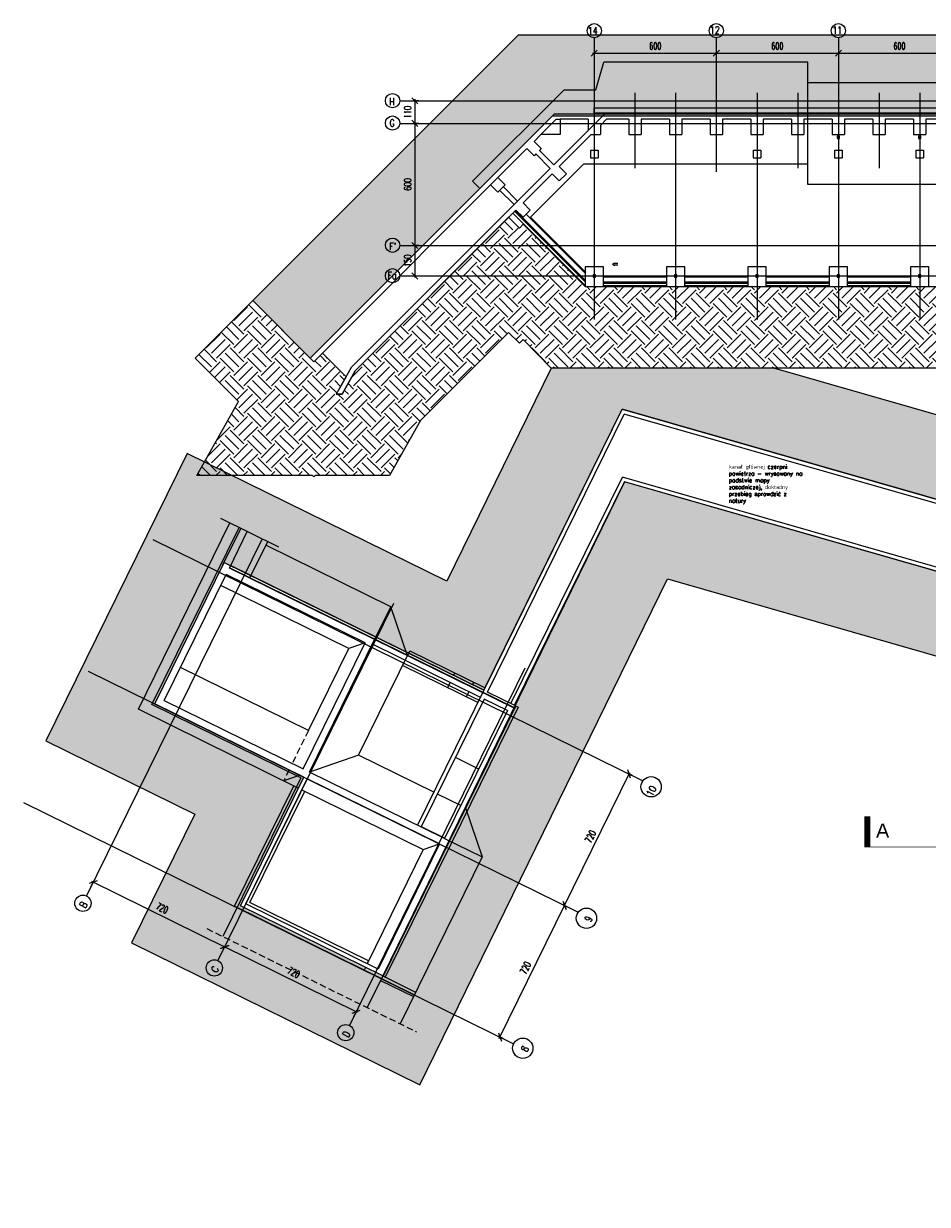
# Model space of a CAD drawing. Header units: centimetres. Extents: x -156440 to 298236, y -263599 to 81430.
# Tile 10 of 170: x 74674 to 119099, y -150340 to -92333. Entities that reach past the tile are written whole.
import ezdxf
from ezdxf.enums import TextEntityAlignment as Align

# ---------------------------------------------------------------- set-up
doc = ezdxf.new("R2010")
doc.units = ezdxf.units.CM
doc.header["$LTSCALE"] = 50
doc.header["$PDMODE"] = 35
doc.header["$PDSIZE"] = 0.1
for name, pattern in [('Kondygnacja -2$0$HIDDEN', [9.525, 6.35, -3.175]), ('Legenda rzuty$0$PHANTOM2', [31.75, 15.875, -3.175, 3.175, -3.175, 3.175, -3.175]), ('Linie przekrojowe$0$DASHDOT', [25.4, 12.7, -6.35, 0, -6.35]), ('Osie rzutów$0$DASHDOT2', [12.7, 6.35, -3.175, 0, -3.175])]:
    doc.linetypes.add(name, pattern=pattern)
doc.layers.get('0').update_dxf_attribs({"color": 8})
doc.layers.get('DEFPOINTS').update_dxf_attribs({"color": 8})
for name, color, linetype in [('bgde_centrale wentylacyjne', 3, 'Continuous'), ('Kondygnacja -2$0$ARCH_FUNDAMENTY_IST', 8, 'Continuous'), ('Kondygnacja -2$0$ARCH_GRUNT', 8, 'Continuous'), ('Kondygnacja -2$0$ARCH_INFO_OPISY_IST', 8, 'Continuous'), ('Kondygnacja -2$0$ARCH_MUROWANE_IST', 9, 'Continuous'), ('Kondygnacja -2$0$ARCH_NIEWIDOK_IST', 8, 'Kondygnacja -2$0$HIDDEN'), ('Kondygnacja -2$0$ARCH_STAL_IST', 8, 'Continuous'), ('Kondygnacja -2$0$ARCH_WIDOK_IST', 8, 'Continuous'), ('Kondygnacja -2$0$ARCH_ŻELBET_IST', 9, 'Continuous'), ('Legenda rzuty$0$ARCH_ODWODNIENIE', 8, 'Legenda rzuty$0$PHANTOM2'), ('Osie rzutów$0$ARCH_INFO_OSIE_IST', 8, 'Osie rzutów$0$DASHDOT2'), ('Osie rzutów$0$ARCH_INFO_OSIE_OPISY_IST', 8, 'Continuous')]:
    doc.layers.add(name, color=color, linetype=linetype)
for name, color, linetype, lineweight in [('Kondygnacja -2$0$RYSUNKOWE_NIEDRUK', 8, 'Continuous', 9), ('Linie przekrojowe$0$ARCH_LINIE PRZEKROJOWE', 8, 'Continuous', 25), ('Osie rzutów$0$ARCH_INFO_WYMIARY', 8, 'Continuous', 9)]:
    doc.layers.add(name, color=color, linetype=linetype, lineweight=lineweight)
doc.styles.add('Kondygnacja -2$0$ROMANS-50-CM', font='romans.shx', dxfattribs={"width": 0.8, "height": 10})
doc.styles.add('Legenda rzuty$0$wymiary_cuprum', font='Romans.shx', dxfattribs={"width": 0.6})
doc.styles.add('Linie przekrojowe$0$Arial', font='ARIAL.TTF')
doc.styles.add('Osie rzutów$0$ROMANS-250-CM', font='romans.shx', dxfattribs={"width": 0.8, "height": 50})
doc.styles.add('Osie rzutów$0$wymiary_cuprum', font='Romans.shx', dxfattribs={"width": 0.6})
doc.dimstyles.new('Osie rzutów$0$ARCH_ CT', dxfattribs={"dimtxt": 20, "dimasz": 20, "dimexe": 12, "dimexo": 20, "dimgap": 5, "dimtad": 1, "dimdec": 1, "dimrnd": 0.5, "dimzin": 9, "dimdsep": 46, "dimtxsty": 'Osie rzutów$0$wymiary_cuprum', "dimblk": 'Osie rzutów$0$_Oblique', "dimcen": 8, "dimdle": 12, "dimclrd": 256, "dimclre": 256, "dimclrt": 55, "dimadec": 1, "dimazin": 0, "dimtfac": 1, "dimtdec": 1, "dimtmove": 1, "dimatfit": 2, "dimldrblk": 'Osie rzutów$0$_Dot', "dimfxl": 0, "dimtolj": 1, "dimtzin": 0, "dimlwd": -1, "dimlwe": -1, "dimarcsym": 0})
pattern_1 = [(45, (77424.2, -219231.8), (-1e-09, 1347.039), [952.501, -952.501]), (45, (77171.7, -218979.2), (-1e-09, 1347.039), [952.501, -952.501]), (45, (76919.1, -218726.6), (-1e-09, 1347.039), [952.501, -952.501]), (135, (76919.1, -218558.25), (-1347.039, -1e-09), [952.501, -952.501]), (135, (77171.7, -218305.7), (-1347.039, -1e-09), [952.501, -952.501]), (135, (77424.2, -218053.1), (-1347.039, -1e-09), [952.501, -952.501])]

# ---------------------------------------------------------------- blocks, each defined once
blk = doc.blocks.new('Osie rzutów$0$_Oblique')
at = {"color": 0, "linetype": 'ByBlock', "lineweight": -2}
blk.add_line((-0.5, -0.5), (0.5, 0.5), dxfattribs=at)
blk = doc.blocks.new('*D100')
at = {"layer": 'DEFPOINTS', "color": 0}
for p in [(1682.4, 12200), (1648.5, 11600), (1682.4, 11600)]:
    blk.add_point(p, dxfattribs=at)
at = {"layer": 'Osie rzutów$0$ARCH_INFO_WYMIARY'}
for p, q in [((1667.4, 12200), (1640.5, 12200)), ((1648.5, 12208), (1648.5, 11592)), ((1667.4, 11600), (1640.5, 11600))]:
    blk.add_line(p, q, dxfattribs=at)
at = {"layer": 'Osie rzutów$0$ARCH_INFO_WYMIARY', "xscale": 30, "yscale": 30, "zscale": 30}
for p, rotation in [((1648.5, 12200), 90), ((1648.5, 11600), 270)]:
    blk.add_blockref('Osie rzutów$0$_Oblique', p, dxfattribs=dict(at, rotation=rotation))
at = {"layer": 'Osie rzutów$0$ARCH_INFO_WYMIARY', "color": 55, "insert": (1613, 11900), "char_height": 35, "attachment_point": 5, "rotation": 90, "style": 'Osie rzutów$0$wymiary_cuprum'}
blk.add_mtext('\\A1;600', dxfattribs=at)
blk = doc.blocks.new('Osie rzutów$0$_Dot')
at = {"color": 0, "linetype": 'ByBlock', "lineweight": -2}
blk.add_line((-0.5, 0), (-1, 0), dxfattribs=at)
at = {"color": 0, "linetype": 'ByBlock', "const_width": 0.5}
blk.add_lwpolyline([(-0.25, 0, 1), (0.25, 0, 1)], format="xyb", close=True, dxfattribs=at)
blk = doc.blocks.new('*D101')
at = {"layer": 'DEFPOINTS', "color": 0}
for p in [(1682.4, 12310), (1648.5, 12200), (1682.4, 12200)]:
    blk.add_point(p, dxfattribs=at)
at = {"layer": 'Osie rzutów$0$ARCH_INFO_WYMIARY'}
for p, q in [((1667.4, 12310), (1640.5, 12310)), ((1648.5, 12318), (1648.5, 12192)), ((1667.4, 12200), (1640.5, 12200))]:
    blk.add_line(p, q, dxfattribs=at)
at = {"layer": 'Osie rzutów$0$ARCH_INFO_WYMIARY', "xscale": 30, "yscale": 30, "zscale": 30}
for p, rotation in [((1648.5, 12310), 90), ((1648.5, 12200), 270)]:
    blk.add_blockref('Osie rzutów$0$_Oblique', p, dxfattribs=dict(at, rotation=rotation))
at = {"layer": 'Osie rzutów$0$ARCH_INFO_WYMIARY', "color": 55, "insert": (1613, 12255), "char_height": 35, "attachment_point": 5, "rotation": 90, "style": 'Osie rzutów$0$wymiary_cuprum'}
blk.add_mtext('\\A1;110', dxfattribs=at)
blk = doc.blocks.new('*D102')
at = {"layer": 'DEFPOINTS', "color": 0}
for p in [(1682.4, 11600), (1648.5, 11450), (1682.4, 11450)]:
    blk.add_point(p, dxfattribs=at)
at = {"layer": 'Osie rzutów$0$ARCH_INFO_WYMIARY'}
for p, q in [((1648.5, 11608), (1648.5, 11442)), ((1667.4, 11600), (1640.5, 11600)), ((1667.4, 11450), (1640.5, 11450))]:
    blk.add_line(p, q, dxfattribs=at)
at = {"layer": 'Osie rzutów$0$ARCH_INFO_WYMIARY', "xscale": 30, "yscale": 30, "zscale": 30}
for p, rotation in [((1648.5, 11600), 90), ((1648.5, 11450), 270)]:
    blk.add_blockref('Osie rzutów$0$_Oblique', p, dxfattribs=dict(at, rotation=rotation))
at = {"layer": 'Osie rzutów$0$ARCH_INFO_WYMIARY', "color": 55, "insert": (1613, 11525), "char_height": 35, "attachment_point": 5, "rotation": 90, "style": 'Osie rzutów$0$wymiary_cuprum'}
blk.add_mtext('\\A1;150', dxfattribs=at)
blk = doc.blocks.new('*D103')
at = {"layer": 'DEFPOINTS', "color": 0}
for p in [(2384.3, 8357.5), (2414, 8342.9), (2096.2, 7696.8)]:
    blk.add_point(p, dxfattribs=at)
at = {"layer": 'Osie rzutów$0$ARCH_INFO_WYMIARY'}
for p, q in [((2062.9, 7704.3), (2387.8, 8364.7)), ((2400.6, 8349.5), (2377.1, 8361)), ((2082.7, 7703.4), (2059.3, 7715))]:
    blk.add_line(p, q, dxfattribs=at)
at = {"layer": 'Osie rzutów$0$ARCH_INFO_WYMIARY', "xscale": 30, "yscale": 30, "zscale": 30}
for p, rotation in [((2384.3, 8357.5), 63.80570319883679), ((2066.4, 7711.4), 243.8057031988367)]:
    blk.add_blockref('Osie rzutów$0$_Oblique', p, dxfattribs=dict(at, rotation=rotation))
at = {"layer": 'Osie rzutów$0$ARCH_INFO_WYMIARY', "color": 55, "insert": (2191.7, 8051), "char_height": 35, "attachment_point": 5, "rotation": 63.8057, "style": 'Osie rzutów$0$wymiary_cuprum'}
blk.add_mtext('\\A1;720', dxfattribs=at)
blk = doc.blocks.new('*D104')
at = {"layer": 'DEFPOINTS', "color": 0}
for p in [(2702.1, 9003.6), (2731.8, 8988.9), (2414, 8342.9)]:
    blk.add_point(p, dxfattribs=at)
at = {"layer": 'Osie rzutów$0$ARCH_INFO_WYMIARY'}
for p, q in [((2380.7, 8350.3), (2705.6, 9010.7)), ((2718.4, 8995.5), (2694.9, 9007.1)), ((2400.6, 8349.5), (2377.1, 8361))]:
    blk.add_line(p, q, dxfattribs=at)
at = {"layer": 'Osie rzutów$0$ARCH_INFO_WYMIARY', "xscale": 30, "yscale": 30, "zscale": 30}
for p, rotation in [((2702.1, 9003.6), 63.80570319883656), ((2384.3, 8357.5), 243.8057031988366)]:
    blk.add_blockref('Osie rzutów$0$_Oblique', p, dxfattribs=dict(at, rotation=rotation))
at = {"layer": 'Osie rzutów$0$ARCH_INFO_WYMIARY', "color": 55, "insert": (2511.3, 8696.2), "char_height": 35, "attachment_point": 5, "rotation": 63.8057, "style": 'Osie rzutów$0$wymiary_cuprum'}
blk.add_mtext('\\A1;720', dxfattribs=at)
blk = doc.blocks.new('*D105')
at = {"layer": 'DEFPOINTS', "color": 0}
for p in [(713.3, 8153.8), (695, 8116.6), (1341, 7798.8)]:
    blk.add_point(p, dxfattribs=at)
at = {"layer": 'Osie rzutów$0$ARCH_INFO_WYMIARY'}
for p, q in [((701.6, 8130.1), (716.8, 8161)), ((1366.5, 7832.4), (706.1, 8157.3)), ((1347.7, 7812.3), (1362.9, 7843.1))]:
    blk.add_line(p, q, dxfattribs=at)
at = {"layer": 'Osie rzutów$0$ARCH_INFO_WYMIARY', "xscale": 30, "yscale": 30, "zscale": 30}
for p, rotation in [((713.3, 8153.8), 153.8057031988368), ((1359.3, 7836), 333.8057031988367)]:
    blk.add_blockref('Osie rzutów$0$_Oblique', p, dxfattribs=dict(at, rotation=rotation))
at = {"layer": 'Osie rzutów$0$ARCH_INFO_WYMIARY', "color": 55, "insert": (1052.9, 8028.5), "char_height": 35, "attachment_point": 5, "rotation": 333.8057, "style": 'Osie rzutów$0$wymiary_cuprum'}
blk.add_mtext('\\A1;720', dxfattribs=at)
blk = doc.blocks.new('*D106')
at = {"layer": 'DEFPOINTS', "color": 0}
for p in [(67.2, 8471.6), (48.9, 8434.4), (695, 8116.6)]:
    blk.add_point(p, dxfattribs=at)
at = {"layer": 'Osie rzutów$0$ARCH_INFO_WYMIARY'}
for p, q in [((55.6, 8447.9), (70.7, 8478.8)), ((720.5, 8150.3), (60, 8475.1)), ((701.6, 8130.1), (716.8, 8161))]:
    blk.add_line(p, q, dxfattribs=at)
at = {"layer": 'Osie rzutów$0$ARCH_INFO_WYMIARY', "xscale": 30, "yscale": 30, "zscale": 30}
for p, rotation in [((67.2, 8471.6), 153.8057031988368), ((713.3, 8153.8), 333.8057031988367)]:
    blk.add_blockref('Osie rzutów$0$_Oblique', p, dxfattribs=dict(at, rotation=rotation))
at = {"layer": 'Osie rzutów$0$ARCH_INFO_WYMIARY', "color": 55, "insert": (405.9, 8344.6), "char_height": 35, "attachment_point": 5, "rotation": 333.8057, "style": 'Osie rzutów$0$wymiary_cuprum'}
blk.add_mtext('\\A1;720', dxfattribs=at)
blk = doc.blocks.new('*D107')
at = {"layer": 'DEFPOINTS', "color": 0}
for p in [(2530, 12581.6), (3130, 12581.6), (3130, 12544.9)]:
    blk.add_point(p, dxfattribs=at)
at = {"layer": 'Osie rzutów$0$ARCH_INFO_WYMIARY'}
for p, q in [((2522, 12544.9), (3138, 12544.9)), ((2530, 12566.6), (2530, 12536.9)), ((3130, 12566.6), (3130, 12536.9))]:
    blk.add_line(p, q, dxfattribs=at)
at = {"layer": 'Osie rzutów$0$ARCH_INFO_WYMIARY', "xscale": 30, "yscale": 30, "zscale": 30, "rotation": 180}
blk.add_blockref('Osie rzutów$0$_Oblique', (2530, 12544.9), dxfattribs=at)
at = {"layer": 'Osie rzutów$0$ARCH_INFO_WYMIARY', "xscale": 30, "yscale": 30, "zscale": 30}
blk.add_blockref('Osie rzutów$0$_Oblique', (3130, 12544.9), dxfattribs=at)
at = {"layer": 'Osie rzutów$0$ARCH_INFO_WYMIARY', "color": 55, "insert": (2830, 12580.4), "char_height": 35, "attachment_point": 5, "style": 'Osie rzutów$0$wymiary_cuprum'}
blk.add_mtext('\\A1;600', dxfattribs=at)
blk = doc.blocks.new('*D108')
at = {"layer": 'DEFPOINTS', "color": 0}
for p in [(3130, 12581.6), (3730, 12581.6), (3730, 12544.9)]:
    blk.add_point(p, dxfattribs=at)
at = {"layer": 'Osie rzutów$0$ARCH_INFO_WYMIARY'}
for p, q in [((3122, 12544.9), (3738, 12544.9)), ((3130, 12566.6), (3130, 12536.9)), ((3730, 12566.6), (3730, 12536.9))]:
    blk.add_line(p, q, dxfattribs=at)
at = {"layer": 'Osie rzutów$0$ARCH_INFO_WYMIARY', "xscale": 30, "yscale": 30, "zscale": 30, "rotation": 180}
blk.add_blockref('Osie rzutów$0$_Oblique', (3130, 12544.9), dxfattribs=at)
at = {"layer": 'Osie rzutów$0$ARCH_INFO_WYMIARY', "xscale": 30, "yscale": 30, "zscale": 30}
blk.add_blockref('Osie rzutów$0$_Oblique', (3730, 12544.9), dxfattribs=at)
at = {"layer": 'Osie rzutów$0$ARCH_INFO_WYMIARY', "color": 55, "insert": (3430, 12580.4), "char_height": 35, "attachment_point": 5, "style": 'Osie rzutów$0$wymiary_cuprum'}
blk.add_mtext('\\A1;600', dxfattribs=at)
blk = doc.blocks.new('*D109')
at = {"layer": 'DEFPOINTS', "color": 0}
for p in [(3730, 12581.6), (4330, 12581.6), (4330, 12544.9)]:
    blk.add_point(p, dxfattribs=at)
at = {"layer": 'Osie rzutów$0$ARCH_INFO_WYMIARY'}
for p, q in [((3722, 12544.9), (4338, 12544.9)), ((3730, 12566.6), (3730, 12536.9)), ((4330, 12566.6), (4330, 12536.9))]:
    blk.add_line(p, q, dxfattribs=at)
at = {"layer": 'Osie rzutów$0$ARCH_INFO_WYMIARY', "xscale": 30, "yscale": 30, "zscale": 30, "rotation": 180}
blk.add_blockref('Osie rzutów$0$_Oblique', (3730, 12544.9), dxfattribs=at)
at = {"layer": 'Osie rzutów$0$ARCH_INFO_WYMIARY', "xscale": 30, "yscale": 30, "zscale": 30}
blk.add_blockref('Osie rzutów$0$_Oblique', (4330, 12544.9), dxfattribs=at)
at = {"layer": 'Osie rzutów$0$ARCH_INFO_WYMIARY', "color": 55, "insert": (4030, 12580.4), "char_height": 35, "attachment_point": 5, "style": 'Osie rzutów$0$wymiary_cuprum'}
blk.add_mtext('\\A1;600', dxfattribs=at)
blk = doc.blocks.new('Linie przekrojowe$0$A$C57A9303D')
blk.add_lwpolyline([(300, 0, 3, 3, 0), (0, 0, 30, 30, 0), (0, 150, 30, 30, 0)], format="xyseb")
at = {"linetype": 'Linie przekrojowe$0$DASHDOT', "ltscale": 5, "const_width": 3}
blk.add_lwpolyline([(300, 0), (1000, 0)], dxfattribs=at)
blk = doc.blocks.new('Linie przekrojowe')
at = {"layer": 'Linie przekrojowe$0$ARCH_LINIE PRZEKROJOWE', "linetype": 'Linie przekrojowe$0$DASHDOT', "ltscale": 5}
blk.add_blockref('Linie przekrojowe$0$A$C57A9303D', (3872.3, 8645.5), dxfattribs=at)
at = {"layer": 'Linie przekrojowe$0$ARCH_LINIE PRZEKROJOWE', "linetype": 'Linie przekrojowe$0$DASHDOT', "ltscale": 5, "style": 'Linie przekrojowe$0$Arial'}
blk.add_text('A', height=70, dxfattribs=at).set_placement((3947.5, 8725.3), align=Align.MIDDLE_CENTER)
blk = doc.blocks.new('Legenda rzuty_1')
at = {"layer": 'Legenda rzuty$0$ARCH_ODWODNIENIE', "color": 55, "insert": (3353.1, 8271.1), "char_height": 20, "attachment_point": 1, "style": 'Legenda rzuty$0$wymiary_cuprum'}
blk.add_mtext('\\A1;', dxfattribs=at)
blk = doc.blocks.new('sectionarrow.dwg')
for p, q in [((-260, 40), (-67, 40)), ((0, 0), (-100, 60)), ((-100, -60), (0, 0)), ((-260, -40), (-67, -40))]:
    blk.add_line(p, q)
blk = doc.blocks.new('*a850')
at = {"rotation": 180}
blk.add_blockref('sectionarrow.dwg', (143988, -104156), dxfattribs=at)
blk = doc.blocks.new('Osie rzutów')
at = {"layer": 'Osie rzutów$0$ARCH_INFO_OSIE_IST', "ltscale": 10}
for p, q in [((2530, 12619.9), (2530, 11235.9)), ((3130, 12619.9), (3130, 11961.71)), ((3730, 12619.9), (3730, 11235.9)), ((1578.78, 12310), (4336.04, 12310)), ((2730, 12349.95), (2730, 11978.96)), ((2930, 12349.95), (2930, 11235.9)), ((3330, 12349.95), (3330, 11235.9)), ((3530, 12349.95), (3530, 11978.96)), ((3930, 12349.95), (3930, 11978.96)), ((3930, 12349.95), (3930, 11978.96)), ((4130, 12349.95), (4130, 11235.9)), ((4130, 12349.95), (4130, 11235.9)), ((1573.48, 12200), (4336.04, 12200)), ((1573.48, 11600), (4336.04, 11600)), ((4336.04, 11450), (1573.48, 11450)), ((897.38, 10159.15), (34.11, 8404.31)), ((360.61, 10155.42), (2769.38, 8970.46)), ((1543.44, 9841.33), (680.17, 8086.49)), ((2189.5, 9523.51), (1326.23, 7768.67)), ((42.79, 9509.36), (2451.56, 8324.4)), ((-275.03, 8863.3), (2133.74, 7678.34))]:
    blk.add_line(p, q, dxfattribs=at)
at = {"layer": 'Osie rzutów$0$ARCH_INFO_OSIE_OPISY_IST'}
for centre, radius in [((2530, 12654.9), 35), ((3130, 12654.9), 35), ((3730, 12654.9), 35), ((1538.5, 12311.26), 35), ((1538.5, 12201.26), 35), ((1538.5, 11601.26), 35), ((1538.5, 11451.26), 35), ((2809.59, 8940.73), 50), ((16.46, 8368.42), 40), ((2491.76, 8294.66), 50), ((662.51, 8050.6), 40), ((1308.57, 7732.78), 40), ((2178.61, 7656.27), 50)]:
    blk.add_circle(centre, radius, dxfattribs=at)
at = {"layer": 'Osie rzutów$0$ARCH_INFO_OSIE_OPISY_IST', "style": 'Osie rzutów$0$ROMANS-250-CM', "width": 0.8}
for s, p in [('14', (2498.35, 12637.61)), ('12', (3098.49, 12640.22)), ('11', (3700.27, 12640.01)), ('H', (1521.37, 12289.59)), ('G', (1523.8, 12183.97)), ("F'", (1522.72, 11578.01)), ('Fa', (1513.77, 11435.15))]:
    blk.add_text(s, height=35, dxfattribs=at).set_placement(p)
for s, p in [('10', (2816.15, 8891.14)), ('B', (29.56, 8342.44)), ('9', (2512.14, 8273.16)), ('C', (675.61, 8024.62)), ('D', (1321.67, 7706.8)), ('8', (2198.99, 7634.77))]:
    blk.add_text(s, height=35, rotation=63.805703, dxfattribs=at).set_placement(p)
at = {"layer": 'Osie rzutów$0$ARCH_INFO_WYMIARY'}
for base, p1, p2, picture, middle in [((3130, 12544.9), (2530, 12581.6), (3130, 12581.6), '*D107', (2830, 12580.4)), ((3730, 12544.9), (3130, 12581.6), (3730, 12581.6), '*D108', (3430, 12580.4)), ((4330, 12544.9), (3730, 12581.6), (4330, 12581.6), '*D109', (4030, 12580.4))]:
    dim = blk.add_linear_dim(base=base, p1=p1, p2=p2, dimstyle='Osie rzutów$0$ARCH_ CT', override={"dimtxt": 35, "dimasz": 30, "dimexe": 8, "dimexo": 15, "dimgap": 18, "dimdle": 8}, dxfattribs=at)
    dim.commit()
    dim.dimension.update_dxf_attribs({"geometry": picture, "text_midpoint": middle})
for base, p1, p2, picture, middle in [((1648.48, 12200), (1682.41, 12310), (1682.41, 12200), '*D101', (1648.48, 12255)), ((1648.48, 11450), (1682.41, 11600), (1682.41, 11450), '*D102', (1648.48, 11525))]:
    dim = blk.add_linear_dim(base=base, p1=p1, p2=p2, angle=270, dimstyle='Osie rzutów$0$ARCH_ CT', override={"dimtxt": 35, "dimasz": 30, "dimexe": 8, "dimexo": 15, "dimgap": 18, "dimdle": 8}, dxfattribs=at)
    dim.commit()
    dim.dimension.update_dxf_attribs({"geometry": picture, "text_midpoint": middle, "dimtype": 128})
for base, p1, p2, angle, picture, middle in [((1648.48, 11600), (1682.41, 12200), (1682.41, 11600), 270, '*D100', (1612.98, 11900)), ((2702.09, 9003.56), (2414.01, 8342.87), (2731.83, 8988.93), 243.805703, '*D104', (2511.32, 8696.2)), ((67.22, 8471.61), (694.99, 8116.61), (48.93, 8434.43), 333.805703, '*D106', (405.92, 8344.55))]:
    dim = blk.add_linear_dim(base=base, p1=p1, p2=p2, angle=angle, dimstyle='Osie rzutów$0$ARCH_ CT', override={"dimtxt": 35, "dimasz": 30, "dimexe": 8, "dimexo": 15, "dimgap": 18, "dimdle": 8}, dxfattribs=at)
    dim.commit()
    dim.dimension.update_dxf_attribs({"geometry": picture, "text_midpoint": middle})
for p1, p2, distance, picture, middle in [((2096.19, 7696.81), (2414.01, 8342.87), 33.15, '*D103', (2191.71, 8051.03)), ((1341.05, 7798.79), (694.99, 8116.61), -41.43, '*D105', (1052.86, 8028.52))]:
    dim = blk.add_aligned_dim(p1=p1, p2=p2, distance=distance, dimstyle='Osie rzutów$0$ARCH_ CT', override={"dimtxt": 35, "dimasz": 30, "dimexe": 8, "dimexo": 15, "dimgap": 20, "dimdle": 8}, dxfattribs=at)
    dim.commit()
    dim.dimension.update_dxf_attribs({"geometry": picture, "text_midpoint": middle})

msp = doc.modelspace()

# ---------------------------------------------------------------- hatches: boundary and pattern name
at = {"layer": 'Kondygnacja -2$0$ARCH_GRUNT', "linetype": 'Continuous', "lineweight": 5}
h = msp.add_hatch(dxfattribs=at)
h.set_pattern_fill('EARTH', color=256, scale=150.000081, angle=45, style=0)
h.set_pattern_definition([(45, (85935.5, -145231.8), (-1e-09, 1347.039), [952.5, -952.5]), (45, (85682.9, -144979.2), (-1e-09, 1347.039), [952.5, -952.5]), (45, (85430.3, -144726.6), (-1e-09, 1347.039), [952.5, -952.5]), (135, (85430.3, -144558.25), (-1347.039, -1e-09), [952.5, -952.5]), (135, (85682.9, -144305.7), (-1347.039, -1e-09), [952.5, -952.5]), (135, (85935.5, -144053.1), (-1347.039, -1e-09), [952.5, -952.5])])
h.paths.add_polyline_path([(212884.241, -145231.769), (212884.241, -130941.769), (218734.241, -130941.769), (218734.241, -120371.769), (164884.241, -120371.769), (164884.241, -97031.769), (164884.241, -96881.769), (100649.367, -96881.769), (88763.907, -108767.229), (85935.48, -105938.802), (98992.513, -92881.769), (168884.241, -92881.769), (168884.241, -97031.769), (168884.241, -116371.769), (222734.241, -116371.769), (222734.241, -134941.769), (216884.241, -134941.769), (216884.241, -145231.769)])
h = msp.add_hatch(dxfattribs=at)
h.set_pattern_fill('EARTH', color=256, scale=150.000081, angle=45, style=0)
h.set_pattern_definition(pattern_1)
h.paths.add_polyline_path([(122814.241, -111935.99), (122814.241, -109251.769), (100611.443, -109251.769), (99221.908, -107855.17), (99045.24, -108031.838), (98514.91, -107501.508), (94189.497, -111826.921), (92661.644, -114531.769), (89009.775, -114531.769), (88940.684, -114600.86), (88871.593, -114531.769), (83186.477, -114531.769), (85238.6, -110898.776), (83107.053, -108767.229), (85935.48, -105938.802), (88940.684, -108944.006), (89364.948, -108519.742), (90522.553, -109677.347), (90039.927, -110531.769), (90327.053, -110531.769), (90975.138, -109384.425), (98514.91, -101844.654), (99045.24, -102374.984), (99229.088, -102191.136), (102274.241, -105251.769), (123174.241, -105251.769), (123174.241, -104281.769), (123234.241, -104281.769), (123234.241, -101241.769), (126814.241, -101241.769), (126814.241, -111935.99)])
h = msp.add_hatch(dxfattribs=at)
h.set_pattern_fill('EARTH', color=256, scale=150.000081, angle=45, style=0)
h.set_pattern_definition(pattern_1)
h.paths.add_polyline_path([(212884.241, -145231.769), (212884.241, -170091.769), (126714.241, -170091.769), (126714.241, -162416.769), (124204.241, -162416.769), (124204.241, -158046.769), (126714.241, -158046.769), (126714.241, -145411.769), (124194.241, -145411.769), (124194.241, -139051.769), (126714.241, -139051.769), (126714.241, -120371.769), (126974.241, -120371.769), (126974.241, -120331.769), (123340.682, -120331.769), (104210.686, -114846.331), (92327.304, -139115.894), (85328.346, -135672.845), (88440.332, -129346.864), (81118.345, -125744.905), (84534.909, -118799.785), (97303.521, -125081.142), (97363.112, -124960.006), (104094.752, -111276.07), (123872.677, -116947.299), (125577.831, -117931.769), (126814.241, -117931.769), (126814.241, -111935.99), (122814.241, -111935.99), (122814.241, -112482.599), (111546.999, -109251.769), (100611.443, -109251.769), (95479.978, -119726.267), (82711.366, -113444.91), (75763.47, -127568.448), (83085.457, -131170.407), (79973.47, -137496.388), (94157.494, -144474.039), (106329.469, -119615.08), (122714.241, -124313.338), (122714.241, -135051.769), (120194.241, -135051.769), (120194.241, -149411.769), (122714.241, -149411.769), (122714.241, -154046.769), (120204.241, -154046.769), (120204.241, -166416.769), (122714.241, -166416.769), (122714.241, -174091.769), (216884.241, -174091.769), (216884.241, -145231.769)])

# ---------------------------------------------------------------- linework, layer by layer
at = {"layer": 'Kondygnacja -2$0$ARCH_FUNDAMENTY_IST'}
for p, q in [((102802.261, -95581.769, -3480), (103194.579, -94231.769, -3480)), ((113224.241, -94231.769, -3480), (103194.579, -94231.769, -3480)), ((113224.241, -100231.769, -3480), (113224.241, -94231.769, -3480)), ((101242.261, -95581.769, -3480), (96747.143, -100076.887, -3480)), ((101242.261, -95581.769, -3480), (102802.261, -95581.769, -3480)), ((113224.241, -97231.769, -3480), (113224.241, -95231.769, -3480)), ((113224.241, -95231.769, -3480), (125024.241, -95231.769, -3480)), ((102188.455, -99231.769, -3480), (99582.641, -101837.583, -3480)), ((113224.241, -99231.769, -3480), (102188.455, -99231.769, -3480)), ((96747.143, -100076.887, -3480), (97100.696, -100430.44, -3480)), ((122774.241, -100231.769, -3480), (113224.241, -100231.769, -3480)), ((98514.91, -101844.654, -3480), (99045.24, -102374.984, -3480)), ((99582.641, -101837.583, -3480), (102302.525, -104557.467, -3480)), ((99229.088, -102191.136, -3480), (99045.24, -102374.984, -3480)), ((99229.088, -102191.136, -3480), (102253.028, -105215.076, -3480)), ((106274.241, -104751.769, -3480), (103174.241, -104751.769, -3480)), ((110274.241, -104751.769, -3480), (107174.241, -104751.769, -3480)), ((114274.241, -104751.769, -3480), (111174.241, -104751.769, -3480)), ((118274.241, -104751.769, -3480), (115174.241, -104751.769, -3480)), ((106274.241, -105251.769, -3480), (103174.241, -105251.769, -3480)), ((110274.241, -105251.769, -3480), (107174.241, -105251.769, -3480)), ((114274.241, -105251.769, -3480), (111174.241, -105251.769, -3480)), ((118274.241, -105251.769, -3480), (115174.241, -105251.769, -3480)), ((80315.114, -126018.436, -3480), (84818.815, -116863.407, -3480)), ((80984.473, -125790.493, -3480), (85267.466, -117084.116, -3480)), ((85800.974, -119556.343, -3480), (86676.231, -117777.14, -3480)), ((92724.243, -120978.434, -3480), (86586.695, -117959.145, -3480)), ((90657.91, -123026.67, -3480), (84367.821, -119932.34, -3480)), ((91929.693, -122593.579, -3480), (92724.243, -120978.434, -3480)), ((93544.837, -123388.128, -3480), (92724.243, -120978.434, -3480)), ((91461.142, -122753.139, -3480), (90657.91, -123026.67, -3480)), ((88671.536, -127064.531, -3480), (90657.91, -123026.67, -3480)), ((91139.117, -128278.426, -3480), (93666.227, -123141.37, -3480)), ((93666.227, -123141.37, -3480), (97363.112, -124960.006, -3480)), ((88671.536, -127064.531, -3480), (82381.447, -123970.201, -3480)), ((93313.094, -123859.212, -3480), (97009.979, -125677.848, -3480)), ((95520.457, -124945.097, -3480), (95641.847, -124698.339, -3480)), ((95813.999, -124348.391, -3480), (95873.591, -124227.255, -3480)), ((96738.221, -124803.05, -3480), (96797.812, -124681.914, -3480)), ((96444.679, -125399.756, -3480), (96566.068, -125152.998, -3480)), ((88306.46, -129392.452, -3480), (80984.473, -125790.493, -3480)), ((88175.482, -129885.245, -3480), (80315.114, -126018.436, -3480)), ((91139.117, -128278.426, -3480), (88729.423, -129099.02, -3480)), ((94836.003, -130097.062, -3480), (91139.117, -128278.426, -3480)), ((97046.843, -128955.754, -3480), (95898.296, -128390.741, -3480)), ((88260.872, -129258.58, -3480), (87457.64, -129532.112, -3480)), ((88306.46, -129392.452, -3480), (84473.882, -137183.237, -3480)), ((85037.808, -135697.086, -3480), (87951.157, -129774.891, -3480)), ((85796.897, -135513.285, -3480), (88489.538, -130039.741, -3480)), ((88354.943, -129973.528, -3480), (94322.003, -132908.948, -3480)), ((96164.01, -130750.359, -3480), (95015.463, -130185.345, -3480)), ((96388.336, -130860.713, -3480), (97208.93, -133270.407, -3480)), ((95369.46, -132365.503, -3480), (97208.93, -133270.407, -3480)), ((97208.93, -133270.407, -3480), (93177.715, -141464.977, -3480)), ((93876.235, -140045.039, -3480), (85037.808, -135697.086, -3480)), ((91629.362, -138382.493, -3480), (85796.897, -135513.285, -3480)), ((92327.304, -139115.894, -3480), (91562.571, -140670.428, -3480)), ((92327.304, -139115.894, -3480), (93942.448, -139910.444, -3480)), ((92216.949, -139340.22, -3480), (93832.094, -140134.769, -3480))]:
    msp.add_line(p, q, dxfattribs=at)
at = {"layer": 'Kondygnacja -2$0$ARCH_MUROWANE_IST', "ltscale": 4}
for p, q in [((124724.241, -96481.769, -3480), (102724.241, -96481.769, -3480)), ((102724.241, -96781.769, -3480), (102724.241, -96481.769, -3480)), ((98847.25, -101512.314, -3480), (102274.241, -104939.305, -3480)), ((98719.971, -101639.593, -3480), (102274.241, -105193.863, -3480)), ((98804.824, -101554.74, -3480), (102274.241, -105024.158, -3480)), ((99377.58, -101689.09, -3480), (102274.241, -104585.751, -3480)), ((106274.241, -104791.769, -3480), (103174.241, -104791.769, -3480)), ((110274.241, -104791.769, -3480), (107174.241, -104791.769, -3480)), ((114274.241, -104791.769, -3480), (111174.241, -104791.769, -3480)), ((118274.241, -104791.769, -3480), (115174.241, -104791.769, -3480)), ((106274.241, -105041.769, -3480), (103174.241, -105041.769, -3480)), ((106274.241, -105101.769, -3480), (103174.241, -105101.769, -3480)), ((106274.241, -105221.769, -3480), (103174.241, -105221.769, -3480)), ((110274.241, -105041.769, -3480), (107174.241, -105041.769, -3480)), ((110274.241, -105101.769, -3480), (107174.241, -105101.769, -3480)), ((110274.241, -105221.769, -3480), (107174.241, -105221.769, -3480)), ((114274.241, -105041.769, -3480), (111174.241, -105041.769, -3480)), ((114274.241, -105101.769, -3480), (111174.241, -105101.769, -3480)), ((114274.241, -105221.769, -3480), (111174.241, -105221.769, -3480)), ((118274.241, -105041.769, -3480), (115174.241, -105041.769, -3480)), ((118274.241, -105101.769, -3480), (115174.241, -105101.769, -3480)), ((118274.241, -105221.769, -3480), (115174.241, -105221.769, -3480)), ((98802.884, -125952.469, -3480), (84795.995, -119061.957, -3480)), ((97303.521, -125081.142, -3480), (84848.965, -118954.281, -3480)), ((97131.369, -125431.09, -3480), (91819.339, -122817.904, -3480)), ((98794.056, -125970.415, -3480), (91929.693, -122593.579, -3480)), ((98873.8, -125853.621, -3480), (95611.732, -132484.685, -3480)), ((98855.854, -125844.793, -3480), (98981.477, -125906.591, -3480)), ((98981.477, -125906.591, -3480), (95719.408, -132537.655, -3480)), ((94247.688, -131791.372, -3480), (95378.289, -132347.557, -3480)), ((95611.732, -132484.685, -3480), (92345.25, -139124.722, -3480)), ((95719.408, -132537.655, -3480), (92452.926, -139177.692, -3480)), ((92327.304, -139115.894, -3480), (92452.926, -139177.692, -3480))]:
    msp.add_line(p, q, dxfattribs=at)
at = {"layer": 'Kondygnacja -2$0$ARCH_NIEWIDOK_IST', "ltscale": 10}
msp.add_line((84351.262, -116633.401, -3480), (87201.923, -118035.747, -3480), dxfattribs=at)
at = {"layer": 'Kondygnacja -2$0$ARCH_NIEWIDOK_IST'}
for p, q in [((88671.536, -127064.531, -3480), (87876.986, -128679.675, -3480)), ((87722.49, -128993.731, -3480), (87457.64, -129532.112, -3480)), ((83677.034, -136791.237, -3480), (93978.624, -141858.975, -3480))]:
    msp.add_line(p, q, dxfattribs=at)
at = {"layer": 'Kondygnacja -2$0$ARCH_STAL_IST', "elevation": -3480}
for points in [[(114664.241, -97981.769), (114784.241, -97981.769), (114784.241, -97861.769), (114664.241, -97861.769)], [(118664.241, -97981.769), (118784.241, -97981.769), (118784.241, -97861.769), (118664.241, -97861.769)], [(102664.241, -104791.769), (102784.241, -104791.769), (102784.241, -104671.769), (102664.241, -104671.769)], [(106664.241, -104791.769), (106784.241, -104791.769), (106784.241, -104671.769), (106664.241, -104671.769)], [(110664.241, -104791.769), (110784.241, -104791.769), (110784.241, -104671.769), (110664.241, -104671.769)], [(114664.241, -104791.769), (114784.241, -104791.769), (114784.241, -104671.769), (114664.241, -104671.769)], [(118664.241, -104791.769), (118784.241, -104791.769), (118784.241, -104671.769), (118664.241, -104671.769)]]:
    msp.add_lwpolyline(points, close=True, dxfattribs=at)
at = {"layer": 'Kondygnacja -2$0$ARCH_WIDOK_IST'}
for p, q in [((87876.986, -128679.675, -3480), (87876.986, -128679.675, -3480)), ((94322.003, -132908.948, -3480), (95125.234, -132635.417, -3480)), ((94322.003, -132908.948, -3480), (91563.15, -138517.088, -3480)), ((91563.15, -138517.088, -3480), (91629.362, -138382.493, -3480)), ((91474.866, -138696.548, -3480), (91408.654, -138831.144, -3480))]:
    msp.add_line(p, q, dxfattribs=at)
at = {"layer": 'Kondygnacja -2$0$ARCH_ŻELBET_IST', "ltscale": 4}
for p, q in [((100749.367, -96781.769, -3480), (88763.907, -108767.229, -3480)), ((103224.241, -96781.769, -3480), (100749.367, -96781.769, -3480)), ((124724.241, -96731.769, -3480), (102724.241, -96731.769, -3480)), ((124724.241, -96781.769, -3480), (103224.241, -96781.769, -3480)), ((102424.241, -97031.769, -3480), (101049.367, -97031.769, -3480)), ((101049.367, -97031.769, -3480), (101049.367, -97781.769, -3480)), ((102424.241, -97031.769, -3480), (102424.241, -97581.769, -3480)), ((104424.241, -97031.769, -3480), (103327.794, -97031.769, -3480)), ((106424.241, -97031.769, -3480), (105024.241, -97031.769, -3480)), ((108424.241, -97031.769, -3480), (107024.241, -97031.769, -3480)), ((110424.241, -97031.769, -3480), (109024.241, -97031.769, -3480)), ((112424.241, -97031.769, -3480), (111024.241, -97031.769, -3480)), ((114424.241, -97031.769, -3480), (113024.241, -97031.769, -3480)), ((116424.241, -97031.769, -3480), (115024.241, -97031.769, -3480)), ((118424.241, -97031.769, -3480), (117024.241, -97031.769, -3480)), ((120424.241, -97031.769, -3480), (119024.241, -97031.769, -3480)), ((100102.921, -97781.769, -3480), (99766.489, -98118.201, -3480)), ((101049.367, -97781.769, -3480), (100102.921, -97781.769, -3480)), ((102424.241, -97581.769, -3480), (100738.761, -99267.25, -3480)), ((102577.794, -97781.769, -3480), (101003.926, -99355.638, -3480)), ((99412.936, -98471.755, -3480), (88940.684, -108944.006, -3480)), ((99412.936, -98471.755, -3480), (99766.489, -98825.308, -3480)), ((99766.489, -98118.201, -3480), (100120.042, -98471.755, -3480)), ((100120.042, -98471.755, -3480), (100031.654, -98560.143, -3480)), ((100031.654, -98560.143, -3480), (100738.761, -99267.25, -3480)), ((102534.241, -98541.769, -3480), (102914.241, -98541.769, -3480)), ((102534.241, -98541.769, -3480), (102534.241, -98921.769, -3480)), ((102914.241, -98541.769, -3480), (102914.241, -98921.769, -3480)), ((110534.241, -98541.769, -3480), (110914.241, -98541.769, -3480)), ((110534.241, -98541.769, -3480), (110534.241, -98921.769, -3480)), ((110914.241, -98541.769, -3480), (110914.241, -98921.769, -3480)), ((114534.241, -98541.769, -3480), (114914.241, -98541.769, -3480)), ((114534.241, -98541.769, -3480), (114534.241, -98921.769, -3480)), ((114914.241, -98541.769, -3480), (114914.241, -98921.769, -3480)), ((118534.241, -98541.769, -3480), (118914.241, -98541.769, -3480)), ((118534.241, -98541.769, -3480), (118534.241, -98921.769, -3480)), ((118914.241, -98541.769, -3480), (118914.241, -98921.769, -3480)), ((99854.877, -98736.92, -3480), (99766.489, -98825.308, -3480)), ((99854.877, -98736.92, -3480), (100561.984, -99444.026, -3480)), ((102534.241, -98921.769, -3480), (102914.241, -98921.769, -3480)), ((110534.241, -98921.769, -3480), (110914.241, -98921.769, -3480)), ((114534.241, -98921.769, -3480), (114914.241, -98921.769, -3480)), ((118534.241, -98921.769, -3480), (118914.241, -98921.769, -3480)), ((100561.984, -99444.026, -3480), (90774.241, -109231.769, -3480)), ((100650.372, -99709.191, -3480), (99222.017, -101137.547, -3480)), ((100650.372, -99709.191, -3480), (101003.926, -100062.745, -3480)), ((101003.926, -99355.638, -3480), (101357.479, -99709.191, -3480)), ((101357.479, -99709.191, -3480), (101003.926, -100062.745, -3480)), ((97631.026, -100253.664, -3480), (97984.58, -100607.217, -3480)), ((97984.58, -99900.11, -3480), (98338.133, -100253.664, -3480)), ((98338.133, -100253.664, -3480), (97984.58, -100607.217, -3480)), ((98249.745, -100342.052, -3480), (98956.852, -101049.159, -3480)), ((98072.968, -100518.829, -3480), (98780.075, -101225.936, -3480)), ((98868.463, -101491.101, -3480), (90975.138, -109384.425, -3480)), ((98868.463, -101491.101, -3480), (99222.017, -101844.654, -3480)), ((99222.017, -101137.547, -3480), (99575.57, -101491.101, -3480)), ((99575.57, -101491.101, -3480), (99222.017, -101844.654, -3480)), ((88763.907, -108767.229, -3480), (88940.684, -108944.006, -3480)), ((89364.948, -108519.742, -3480), (90522.553, -109677.347, -3480)), ((90774.241, -109231.769, -3480), (90039.927, -110531.769, -3480)), ((90975.138, -109384.425, -3480), (90327.053, -110531.769, -3480)), ((90327.053, -110531.769, -3480), (90039.927, -110531.769, -3480)), ((97303.521, -125081.142, -3480), (104094.752, -111276.07, -3480)), ((97482.982, -125169.426, -3480), (104200.389, -111514.421, -3480)), ((123788.704, -117131.279, -3480), (104200.389, -111514.421, -3480)), ((98631.529, -125734.439, -3480), (104105.049, -114607.981, -3480)), ((98810.989, -125822.722, -3480), (104210.686, -114846.331, -3480)), ((123368.79, -120131.769, -3480), (104105.049, -114607.981, -3480)), ((123340.682, -120331.769, -3480), (104210.686, -114846.331, -3480)), ((84473.111, -118925.407, -3480), (85357.196, -117128.257, -3480)), ((84787.167, -119079.903, -3480), (85671.252, -117282.753, -3480)), ((81118.345, -125744.905, -3480), (84534.909, -118799.785, -3480)), ((81586.897, -125585.345, -3480), (84632.671, -119393.959, -3480)), ((88415.368, -128944.525, -3480), (91461.142, -122753.139, -3480)), ((88729.423, -129099.02, -3480), (91929.693, -122593.579, -3480)), ((97303.521, -125081.142, -3480), (94041.453, -131712.206, -3480)), ((98855.854, -125844.793, -3480), (97482.982, -125169.426, -3480)), ((81118.345, -125744.905, -3480), (88440.332, -129346.864, -3480)), ((81586.897, -125585.345, -3480), (88415.368, -128944.525, -3480)), ((97310.829, -125519.373, -3480), (94220.913, -131800.49, -3480)), ((98855.854, -125844.793, -3480), (95593.786, -132475.857, -3480)), ((98459.376, -126084.387, -3480), (97310.829, -125519.373, -3480)), ((98459.376, -126084.387, -3480), (95369.46, -132365.503, -3480)), ((95369.46, -132365.503, -3480), (88729.423, -129099.02, -3480)), ((95125.234, -132635.417, -3480), (88619.793, -129435.147, -3480)), ((95125.234, -132635.417, -3480), (92101.531, -138781.938, -3480)), ((95593.786, -132475.857, -3480), (92327.304, -139115.894, -3480)), ((92327.304, -139115.894, -3480), (85328.346, -135672.845, -3480)), ((92101.531, -138781.938, -3480), (85596.089, -135581.668, -3480))]:
    msp.add_line(p, q, dxfattribs=at)
at = {"layer": 'Kondygnacja -2$0$ARCH_ŻELBET_IST', "ltscale": 2}
for p, q in [((102424.241, -97581.769, -3480), (103224.241, -96781.769, -3480)), ((100102.921, -97781.769, -3480), (100852.921, -97031.769, -3480)), ((100852.921, -97031.769, -3480), (101049.367, -97031.769, -3480)), ((103327.794, -97031.769, -3480), (103024.241, -97335.323, -3480)), ((103024.241, -97335.323, -3480), (103024.241, -97781.769, -3480)), ((104424.241, -97031.769, -3480), (104424.241, -97781.769, -3480)), ((105024.241, -97031.769, -3480), (105024.241, -97781.769, -3480)), ((106424.241, -97031.769, -3480), (106424.241, -97781.769, -3480)), ((107024.241, -97031.769, -3480), (107024.241, -97781.769, -3480)), ((108424.241, -97031.769, -3480), (108424.241, -97781.769, -3480)), ((109024.241, -97031.769, -3480), (109024.241, -97781.769, -3480)), ((110424.241, -97031.769, -3480), (110424.241, -97781.769, -3480)), ((111024.241, -97031.769, -3480), (111024.241, -97781.769, -3480)), ((112424.241, -97031.769, -3480), (112424.241, -97781.769, -3480)), ((113024.241, -97031.769, -3480), (113024.241, -97781.769, -3480)), ((114424.241, -97031.769, -3480), (114424.241, -97781.769, -3480)), ((115024.241, -97031.769, -3480), (115024.241, -97781.769, -3480)), ((116424.241, -97031.769, -3480), (116424.241, -97781.769, -3480)), ((117024.241, -97031.769, -3480), (117024.241, -97781.769, -3480)), ((118424.241, -97031.769, -3480), (118424.241, -97781.769, -3480)), ((119024.241, -97031.769, -3480), (119024.241, -97781.769, -3480)), ((102577.794, -97781.769, -3480), (103024.241, -97781.769, -3480)), ((104424.241, -97781.769, -3480), (105024.241, -97781.769, -3480)), ((106424.241, -97781.769, -3480), (107024.241, -97781.769, -3480)), ((108424.241, -97781.769, -3480), (109024.241, -97781.769, -3480)), ((110424.241, -97781.769, -3480), (111024.241, -97781.769, -3480)), ((112424.241, -97781.769, -3480), (113024.241, -97781.769, -3480)), ((114424.241, -97781.769, -3480), (115024.241, -97781.769, -3480)), ((116424.241, -97781.769, -3480), (117024.241, -97781.769, -3480)), ((118424.241, -97781.769, -3480), (119024.241, -97781.769, -3480)), ((103174.241, -105251.769, -3480), (103174.241, -104731.769, -3480)), ((107174.241, -105251.769, -3480), (107174.241, -104731.769, -3480)), ((111174.241, -105251.769, -3480), (111174.241, -104731.769, -3480)), ((115174.241, -105251.769, -3480), (115174.241, -104731.769, -3480)), ((91461.142, -122753.139, -3480), (84632.671, -119393.959, -3480)), ((91929.693, -122593.579, -3480), (84787.167, -119079.903, -3480)), ((85328.346, -135672.845, -3480), (88440.332, -129346.864, -3480)), ((85596.089, -135581.668, -3480), (88619.793, -129435.147, -3480))]:
    msp.add_line(p, q, dxfattribs=at)
at = {"layer": 'Kondygnacja -2$0$ARCH_ŻELBET_IST', "ltscale": 2, "elevation": -3480}
for points in [[(102274.241, -105251.769), (103174.241, -105251.769), (103174.241, -104281.769), (102274.241, -104281.769)], [(106274.241, -105251.769), (107174.241, -105251.769), (107174.241, -104281.769), (106274.241, -104281.769)], [(110274.241, -105251.769), (111174.241, -105251.769), (111174.241, -104281.769), (110274.241, -104281.769)], [(114274.241, -105251.769), (115174.241, -105251.769), (115174.241, -104281.769), (114274.241, -104281.769)], [(118274.241, -105251.769), (119174.241, -105251.769), (119174.241, -104281.769), (118274.241, -104281.769)]]:
    msp.add_lwpolyline(points, close=True, dxfattribs=at)
at = {"layer": 'Kondygnacja -2$0$ARCH_ŻELBET_IST', "ltscale": 4, "elevation": -3480}
msp.add_lwpolyline([(135574.241, -116931.769), (130302.702, -116931.769), (128570.651, -117931.769), (125577.831, -117931.769), (123872.677, -116947.299), (104094.752, -111276.07)], dxfattribs=at)
at = {"layer": 'Kondygnacja -2$0$RYSUNKOWE_NIEDRUK', "linetype": 'Continuous', "lineweight": 5, "elevation": -3480}
msp.add_lwpolyline([(212884.241, -145231.769), (212884.241, -130941.769), (218734.241, -130941.769), (218734.241, -120371.769), (164884.241, -120371.769), (164884.241, -97031.769), (164884.241, -96881.769), (100649.367, -96881.769), (88763.907, -108767.229), (85935.48, -105938.802), (98992.513, -92881.769), (168884.241, -92881.769), (168884.241, -97031.769), (168884.241, -116371.769), (222734.241, -116371.769), (222734.241, -134941.769), (216884.241, -134941.769), (216884.241, -145231.769)], close=True, dxfattribs=at)
for points in [[(122814.241, -109251.769), (100611.443, -109251.769), (99221.908, -107855.17), (99045.24, -108031.838), (98514.91, -107501.508), (94189.497, -111826.921), (92661.644, -114531.769), (89009.775, -114531.769), (88940.684, -114600.86), (88871.593, -114531.769), (83186.477, -114531.769), (85238.6, -110898.776), (83107.053, -108767.229), (85935.48, -105938.802), (85935.48, -105938.802), (88940.684, -108944.006), (89364.948, -108519.742), (90522.553, -109677.347), (90039.927, -110531.769), (90327.053, -110531.769), (90975.138, -109384.425), (98514.91, -101844.654), (99045.24, -102374.984), (99229.088, -102191.136), (102274.241, -105251.769), (123174.241, -105251.769)], [(122814.241, -112482.599), (111546.999, -109251.769), (100611.443, -109251.769), (95479.978, -119726.267), (82711.366, -113444.91), (75763.47, -127568.448), (83085.457, -131170.407), (79973.47, -137496.388), (94157.494, -144474.039), (106329.469, -119615.08), (122714.241, -124313.338)], [(123340.682, -120331.769), (104210.686, -114846.331), (92327.304, -139115.894), (85328.346, -135672.845), (88440.332, -129346.864), (81118.345, -125744.905), (84534.909, -118799.785), (97303.521, -125081.142), (97363.112, -124960.006), (104094.752, -111276.07), (123872.677, -116947.299)]]:
    msp.add_lwpolyline(points, dxfattribs=at)

# ---------------------------------------------------------------- block references
at = {"xscale": 10, "yscale": 10, "zscale": 10}
for name in ['Linie przekrojowe', 'Legenda rzuty_1']:
    msp.add_blockref(name, (77424.241, -219231.769), dxfattribs=at)
at = {"layer": 'bgde_centrale wentylacyjne'}
msp.add_blockref('*a850', (-40367.994, 0), dxfattribs=at)
at = {"layer": 'Osie rzutów$0$ARCH_INFO_OSIE_IST', "xscale": 10, "yscale": 10, "zscale": 10}
msp.add_blockref('Osie rzutów', (77424.241, -219231.769), dxfattribs=at)

# ---------------------------------------------------------------- texts
at = {"layer": 'Kondygnacja -2$0$ARCH_INFO_OPISY_IST', "insert": (109338.017, -115934.215, -3480), "char_height": 200, "width": 3964.8743, "attachment_point": 7, "style": 'Kondygnacja -2$0$ROMANS-50-CM'}
msp.add_mtext('{\\W1;kanał głównej czerpni powietrza - wrysowany na podstwie mapy zasadniczej, dokładny przebieg sprawdzić z natury}', dxfattribs=at)

doc.saveas('drawing.dxf')
